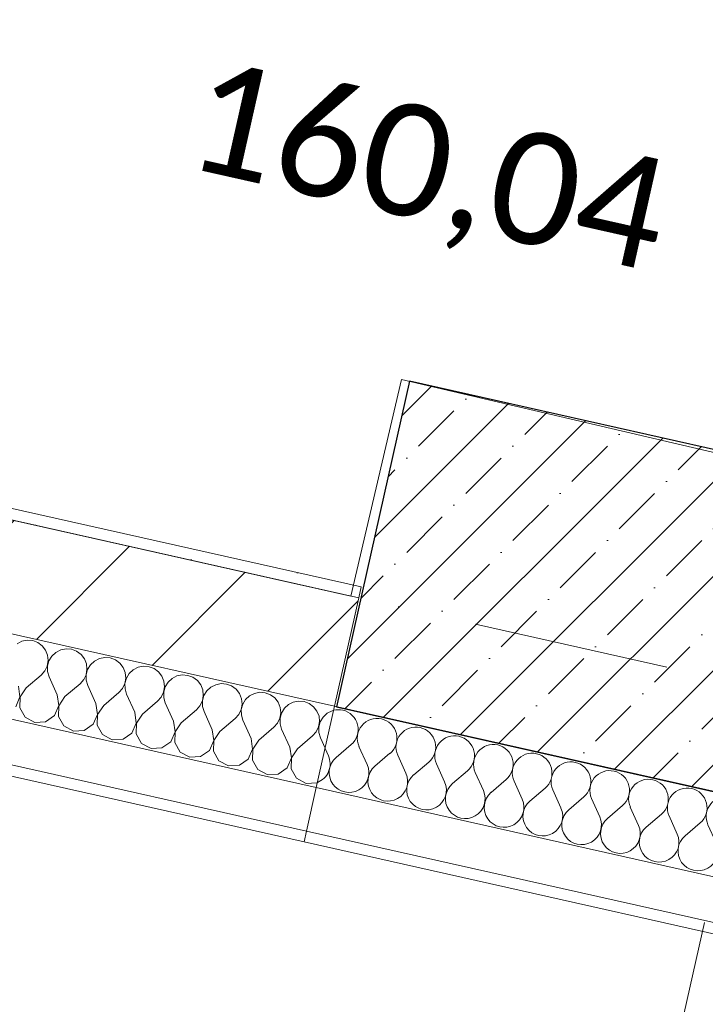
# Model space of a CAD drawing. Header units: millimetres. Extents: x -7218036 to -6881410, y 6117771 to 6219607.
# Tile 72 of 84: x -7144288 to -7143056, y 6126761 to 6128532. Entities that reach past the tile are written whole.
import ezdxf
from ezdxf.enums import TextEntityAlignment as Align

# ---------------------------------------------------------------- set-up
doc = ezdxf.new("R2010")
doc.units = ezdxf.units.MM
doc.header["$MEASUREMENT"] = 0
doc.linetypes.add('Штрихпунктирная', pattern=[670.277762, 352.777767, -176.388884, 0, -141.111112])
for name, color, linetype in [('S - МОП.АР', 7, 'Continuous'), ('АР-Стены_внешние_.АР', 7, 'Continuous'), ('АР-Стены_внутренние_пилоны.АР', 7, 'Continuous'), ('АР-Чертеж-Оси_Осевые размеры.АР', 7, 'Continuous')]:
    doc.layers.add(name, color=color, linetype=linetype)
for name, color, linetype, lineweight in [('АР-Стены_внешние_.АР_Ном._пера__1', 7, 'Continuous', 0), ('АР-Стены_внутренние_пилоны.АР_Ном._пера__1', 7, 'Continuous', 15), ('АР-Чертеж-Оси_Осевые размеры.АР_Ном._пера__1', 7, 'Continuous', 0), ('АР-Чертеж-Оси_Осевые размеры.АР_Ном._пера__120', 7, 'Continuous', 0), ('Паспорта Зон Archicad_Ном._пера__1', 7, 'Continuous', 0)]:
    doc.layers.add(name, color=color, linetype=linetype, lineweight=lineweight)
doc.styles.add('РЎР“Р•РќР•Р\xa0Р\x98Р\xa0_РЎРўР\x98Р›Р¬_1', font='calibri.ttf')
doc.styles.add('РЎР“Р•РќР•Р\xa0Р\x98Р\xa0_РЎРўР\x98Р›Р¬_3', font='GOTHIC.TTF')
doc.dimstyles.new('СГЕНЕРИР_СТИЛЬ__3', dxfattribs={"dimtxt": 400, "dimasz": 285, "dimexe": 0.18, "dimexo": 0.0625, "dimgap": 0, "dimtad": 1, "dimdec": 0, "dimzin": 0, "dimdsep": 46, "dimtxsty": 'РЎР“Р•РќР•Р\xa0Р\x98Р\xa0_РЎРўР\x98Р›Р¬_3', "dimblk": 'ARROWHEAD_6', "dimblk1": 'ARROWHEAD_6', "dimblk2": 'ARROWHEAD_6', "dimcen": 0.09, "dimse1": 1, "dimse2": 1, "dimclrd": 7, "dimclre": 7, "dimclrt": 7, "dimazin": 0, "dimtfac": 1, "dimtdec": 4, "dimtmove": 0, "dimatfit": 3, "dimfxl": 1, "dimtolj": 1, "dimtzin": 0, "dimarcsym": 0})
pattern_1 = [(45, (-6566190.34, 6562677.8), (-84.852814, 84.852814), []), (45, (-6566232.77, 6562720.22), (-84.852814, 84.852814), [90, -30, 0, -30])]

# ---------------------------------------------------------------- blocks, each defined once
blk = doc.blocks.new('Тех. пространство_П103_2_1', base_point=(-7143530.9, 6128403.5))
at = {"layer": 'Паспорта Зон Archicad_Ном._пера__1', "color": 7, "lineweight": 0, "style": 'РЎР“Р•РќР•Р\xa0Р\x98Р\xa0_РЎРўР\x98Р›Р¬_1'}
blk.add_attdef('ROOM_AREA', text='', height=200, rotation=347.3417, dxfattribs=at).set_placement((-7143530.9, 6128368.7), align=Align.TOP_CENTER)
blk = doc.blocks.new('*X21', base_point=(-6566190.3, 6562677.8))
at = {"layer": 'АР-Стены_внешние_.АР_Ном._пера__1', "color": 7, "linetype": 'Continuous', "lineweight": 0}
for p, q in [((-7144284.4, 6127414.1), (-7144293.2, 6127409.6)), ((-7144274.8, 6127416), (-7144284.4, 6127414.1)), ((-7144264.9, 6127415.2), (-7144274.8, 6127416)), ((-7144255.7, 6127411.7), (-7144264.9, 6127415.2)), ((-7144247.8, 6127405.9), (-7144255.7, 6127411.7)), ((-7144241.8, 6127398.1), (-7144247.8, 6127405.9)), ((-7144238.1, 6127388.9), (-7144241.8, 6127398.1)), ((-7144214.7, 6127398.5), (-7144223.5, 6127394)), ((-7144205.1, 6127400.4), (-7144214.7, 6127398.5)), ((-7144195.2, 6127399.5), (-7144205.1, 6127400.4)), ((-7144186, 6127396.1), (-7144195.2, 6127399.5)), ((-7144178.1, 6127390.2), (-7144186, 6127396.1)), ((-7144238.8, 6127369.4), (-7144237.1, 6127379.1)), ((-7144235.9, 6127378.9), (-7144238.5, 6127369.4)), ((-7144237.1, 6127379.1), (-7144238.1, 6127388.9)), ((-7144230.7, 6127387.3), (-7144235.9, 6127378.9)), ((-7144223.5, 6127394), (-7144230.7, 6127387.3)), ((-7144172.1, 6127382.4), (-7144178.1, 6127390.2)), ((-7144168.4, 6127373.3), (-7144172.1, 6127382.4)), ((-7144153.8, 6127378.3), (-7144161, 6127371.6)), ((-7144145, 6127382.8), (-7144153.8, 6127378.3)), ((-7144135.4, 6127384.7), (-7144145, 6127382.8)), ((-7144125.6, 6127383.9), (-7144135.4, 6127384.7)), ((-7144116.3, 6127380.4), (-7144125.6, 6127383.9)), ((-7144108.4, 6127374.6), (-7144116.3, 6127380.4)), ((-7144249.6, 6127353.2), (-7144243, 6127360.5)), ((-7144243, 6127360.5), (-7144238.8, 6127369.4)), ((-7144238.5, 6127369.4), (-7144238.4, 6127359.5)), ((-7144238.4, 6127359.5), (-7144235.6, 6127350)), ((-7144169.1, 6127353.8), (-7144167.4, 6127363.5)), ((-7144166.2, 6127363.2), (-7144168.8, 6127353.7)), ((-7144167.4, 6127363.5), (-7144168.4, 6127373.3)), ((-7144161, 6127371.6), (-7144166.2, 6127363.2)), ((-7144102.4, 6127366.8), (-7144108.4, 6127374.6)), ((-7144098.7, 6127357.6), (-7144102.4, 6127366.8)), ((-7144084.1, 6127362.7), (-7144091.4, 6127356)), ((-7144075.3, 6127367.1), (-7144084.1, 6127362.7)), ((-7144065.7, 6127369), (-7144075.3, 6127367.1)), ((-7144055.9, 6127368.2), (-7144065.7, 6127369)), ((-7144046.6, 6127364.8), (-7144055.9, 6127368.2)), ((-7144038.7, 6127358.9), (-7144046.6, 6127364.8)), ((-7144276.8, 6127330), (-7144249.6, 6127353.2)), ((-7144221, 6127317.5), (-7144235.6, 6127350)), ((-7144179.9, 6127337.5), (-7144173.3, 6127344.9)), ((-7144173.3, 6127344.9), (-7144169.1, 6127353.8)), ((-7144168.8, 6127353.7), (-7144168.7, 6127343.9)), ((-7144168.7, 6127343.9), (-7144166, 6127334.4)), ((-7144099.4, 6127338.1), (-7144097.7, 6127347.8)), ((-7144096.5, 6127347.6), (-7144099.1, 6127338.1)), ((-7144097.7, 6127347.8), (-7144098.7, 6127357.6)), ((-7144091.4, 6127356), (-7144096.5, 6127347.6)), ((-7144032.7, 6127351.1), (-7144038.7, 6127358.9)), ((-7144029, 6127342), (-7144032.7, 6127351.1)), ((-7144028, 6127332.2), (-7144029, 6127342)), ((-7144014.4, 6127347), (-7144021.7, 6127340.3)), ((-7144005.7, 6127351.5), (-7144014.4, 6127347)), ((-7143996, 6127353.4), (-7144005.7, 6127351.5)), ((-7143986.2, 6127352.6), (-7143996, 6127353.4)), ((-7143976.9, 6127349.1), (-7143986.2, 6127352.6)), ((-7143969, 6127343.3), (-7143976.9, 6127349.1)), ((-7143963, 6127335.5), (-7143969, 6127343.3)), ((-7144287.9, 6127313.8), (-7144290.7, 6127333.1)), ((-7144276.8, 6127330), (-7144287.6, 6127313.8)), ((-7144207.1, 6127314.3), (-7144179.9, 6127337.5)), ((-7144151.3, 6127301.8), (-7144166, 6127334.4)), ((-7144110.2, 6127321.9), (-7144103.7, 6127329.2)), ((-7144103.7, 6127329.2), (-7144099.4, 6127338.1)), ((-7144099.1, 6127338.1), (-7144099, 6127328.2)), ((-7144099, 6127328.2), (-7144096.3, 6127318.7)), ((-7144029.7, 6127322.5), (-7144028, 6127332.2)), ((-7144026.8, 6127331.9), (-7144029.4, 6127322.4)), ((-7144021.7, 6127340.3), (-7144026.8, 6127331.9)), ((-7143959.3, 6127326.3), (-7143963, 6127335.5)), ((-7143958.3, 6127316.5), (-7143959.3, 6127326.3)), ((-7143952, 6127324.7), (-7143957.1, 6127316.2)), ((-7143944.7, 6127331.4), (-7143952, 6127324.7)), ((-7143936, 6127335.8), (-7143944.7, 6127331.4)), ((-7143926.3, 6127337.7), (-7143936, 6127335.8)), ((-7143916.5, 6127336.9), (-7143926.3, 6127337.7)), ((-7143907.3, 6127333.5), (-7143916.5, 6127336.9)), ((-7143899.3, 6127327.6), (-7143907.3, 6127333.5)), ((-7143893.3, 6127319.8), (-7143899.3, 6127327.6)), ((-7144295.6, 6127295.9), (-7144287.9, 6127313.8)), ((-7144287.6, 6127313.8), (-7144288.2, 6127294.2)), ((-7144218.2, 6127298.2), (-7144221, 6127317.5)), ((-7144207.1, 6127314.3), (-7144217.9, 6127298.1)), ((-7144137.4, 6127298.7), (-7144110.2, 6127321.9)), ((-7144081.6, 6127286.2), (-7144096.3, 6127318.7)), ((-7144067.7, 6127283), (-7144040.5, 6127306.2)), ((-7144040.5, 6127306.2), (-7144034, 6127313.6)), ((-7144034, 6127313.6), (-7144029.7, 6127322.5)), ((-7144029.4, 6127322.4), (-7144029.3, 6127312.5)), ((-7144029.3, 6127312.5), (-7144026.6, 6127303.1)), ((-7143964.3, 6127297.9), (-7143960, 6127306.8)), ((-7143960, 6127306.8), (-7143958.3, 6127316.5)), ((-7143957.1, 6127316.2), (-7143959.7, 6127306.8)), ((-7143959.7, 6127306.8), (-7143959.6, 6127296.9)), ((-7143889.6, 6127310.7), (-7143893.3, 6127319.8)), ((-7143888.6, 6127300.9), (-7143889.6, 6127310.7)), ((-7143882.3, 6127309), (-7143887.4, 6127300.6)), ((-7143875.1, 6127315.7), (-7143882.3, 6127309)), ((-7143866.3, 6127320.2), (-7143875.1, 6127315.7)), ((-7143856.6, 6127322.1), (-7143866.3, 6127320.2)), ((-7143846.8, 6127321.3), (-7143856.6, 6127322.1)), ((-7143837.6, 6127317.8), (-7143846.8, 6127321.3)), ((-7143829.6, 6127312), (-7143837.6, 6127317.8)), ((-7143823.6, 6127304.2), (-7143829.6, 6127312)), ((-7143786.9, 6127306.4), (-7143796.6, 6127304.5)), ((-7143777.1, 6127305.6), (-7143786.9, 6127306.4)), ((-7144288.2, 6127294.2), (-7144278.5, 6127277.3)), ((-7144225.9, 6127280.2), (-7144218.2, 6127298.2)), ((-7144217.9, 6127298.1), (-7144218.5, 6127278.6)), ((-7144148.5, 6127282.5), (-7144151.3, 6127301.8)), ((-7144137.4, 6127298.7), (-7144148.2, 6127282.4)), ((-7144011.9, 6127270.5), (-7144026.6, 6127303.1)), ((-7143998, 6127267.4), (-7143970.8, 6127290.6)), ((-7143970.8, 6127290.6), (-7143964.3, 6127297.9)), ((-7143959.6, 6127296.9), (-7143956.9, 6127287.4)), ((-7143894.6, 6127282.3), (-7143890.3, 6127291.2)), ((-7143890.3, 6127291.2), (-7143888.6, 6127300.9)), ((-7143887.4, 6127300.6), (-7143890, 6127291.1)), ((-7143890, 6127291.1), (-7143889.9, 6127281.2)), ((-7143819.9, 6127295), (-7143823.6, 6127304.2)), ((-7143818.9, 6127285.2), (-7143819.9, 6127295)), ((-7143812.6, 6127293.4), (-7143817.7, 6127284.9)), ((-7143805.4, 6127300.1), (-7143812.6, 6127293.4)), ((-7143796.6, 6127304.5), (-7143805.4, 6127300.1)), ((-7143767.9, 6127302.2), (-7143777.1, 6127305.6)), ((-7143759.9, 6127296.3), (-7143767.9, 6127302.2)), ((-7143753.9, 6127288.5), (-7143759.9, 6127296.3)), ((-7143750.2, 6127279.4), (-7143753.9, 6127288.5)), ((-7143726.9, 6127288.9), (-7143735.7, 6127284.4)), ((-7143724.2, 6127289.4), (-7143726.9, 6127288.9)), ((-7144278.5, 6127277.3), (-7144261.4, 6127268)), ((-7144241.9, 6127269.1), (-7144225.9, 6127280.2)), ((-7144218.5, 6127278.6), (-7144208.9, 6127261.6)), ((-7144156.2, 6127264.6), (-7144148.5, 6127282.5)), ((-7144148.2, 6127282.4), (-7144148.9, 6127262.9)), ((-7144078.8, 6127266.9), (-7144081.6, 6127286.2)), ((-7144067.7, 6127283), (-7144078.5, 6127266.8)), ((-7143942.2, 6127254.9), (-7143956.9, 6127287.4)), ((-7143928.3, 6127251.7), (-7143901.1, 6127274.9)), ((-7143901.1, 6127274.9), (-7143894.6, 6127282.3)), ((-7143889.9, 6127281.2), (-7143887.2, 6127271.8)), ((-7143872.5, 6127239.2), (-7143887.2, 6127271.8)), ((-7143824.9, 6127266.6), (-7143820.6, 6127275.5)), ((-7143820.6, 6127275.5), (-7143818.9, 6127285.2)), ((-7143817.7, 6127284.9), (-7143820.3, 6127275.4)), ((-7143820.3, 6127275.4), (-7143820.3, 6127265.6)), ((-7143749.2, 6127269.6), (-7143750.2, 6127279.4)), ((-7143742.9, 6127277.7), (-7143748, 6127269.3)), ((-7143735.7, 6127284.4), (-7143742.9, 6127277.7)), ((-7144261.4, 6127268), (-7144241.9, 6127269.1)), ((-7144208.9, 6127261.6), (-7144191.7, 6127252.3)), ((-7144191.7, 6127252.3), (-7144172.2, 6127253.4)), ((-7144172.2, 6127253.4), (-7144156.2, 6127264.6)), ((-7144148.9, 6127262.9), (-7144139.2, 6127246)), ((-7144086.5, 6127248.9), (-7144078.8, 6127266.9)), ((-7144078.5, 6127266.8), (-7144079.2, 6127247.3)), ((-7144009.1, 6127251.2), (-7144011.9, 6127270.5)), ((-7143998, 6127267.4), (-7144008.8, 6127251.1)), ((-7143939.4, 6127235.6), (-7143942.2, 6127254.9)), ((-7143858.6, 6127236.1), (-7143831.4, 6127259.3)), ((-7143831.4, 6127259.3), (-7143824.9, 6127266.6)), ((-7143820.3, 6127265.6), (-7143817.5, 6127256.1)), ((-7143802.8, 6127223.6), (-7143817.5, 6127256.1)), ((-7143755.2, 6127251), (-7143750.9, 6127259.9)), ((-7143750.9, 6127259.9), (-7143749.2, 6127269.6)), ((-7143748, 6127269.3), (-7143750.6, 6127259.8)), ((-7143750.6, 6127259.8), (-7143750.6, 6127249.9)), ((-7144139.2, 6127246), (-7144122, 6127236.7)), ((-7144122, 6127236.7), (-7144102.5, 6127237.8)), ((-7144102.5, 6127237.8), (-7144086.5, 6127248.9)), ((-7144079.2, 6127247.3), (-7144069.5, 6127230.3)), ((-7144016.8, 6127233.3), (-7144009.1, 6127251.2)), ((-7144008.8, 6127251.1), (-7144009.5, 6127231.6)), ((-7143947.1, 6127217.6), (-7143939.4, 6127235.6)), ((-7143939.1, 6127235.5), (-7143939.8, 6127216)), ((-7143928.3, 6127251.7), (-7143939.1, 6127235.5)), ((-7143869.7, 6127219.9), (-7143872.5, 6127239.2)), ((-7143858.6, 6127236.1), (-7143869.4, 6127219.8)), ((-7143788.9, 6127220.4), (-7143761.7, 6127243.6)), ((-7143761.7, 6127243.6), (-7143755.2, 6127251)), ((-7143750.6, 6127249.9), (-7143747.8, 6127240.5)), ((-7143739.4, 6127221.7), (-7143747.8, 6127240.5)), ((-7144069.5, 6127230.3), (-7144052.3, 6127221)), ((-7144052.3, 6127221), (-7144032.8, 6127222.1)), ((-7144032.8, 6127222.1), (-7144016.8, 6127233.3)), ((-7144009.5, 6127231.6), (-7143999.8, 6127214.7)), ((-7143963.1, 6127206.5), (-7143947.1, 6127217.6)), ((-7143877.4, 6127202), (-7143869.7, 6127219.9)), ((-7143869.4, 6127219.8), (-7143870.1, 6127200.3)), ((-7143800, 6127204.2), (-7143802.8, 6127223.6)), ((-7143788.9, 6127220.4), (-7143799.7, 6127204.2)), ((-7143999.8, 6127214.7), (-7143982.6, 6127205.4)), ((-7143982.6, 6127205.4), (-7143963.1, 6127206.5)), ((-7143939.8, 6127216), (-7143930.1, 6127199)), ((-7143893.4, 6127190.8), (-7143877.4, 6127202)), ((-7143870.1, 6127200.3), (-7143860.4, 6127183.4)), ((-7143807.7, 6127186.3), (-7143800, 6127204.2)), ((-7143799.7, 6127204.2), (-7143800.4, 6127184.7)), ((-7143930.1, 6127199), (-7143912.9, 6127189.7)), ((-7143912.9, 6127189.7), (-7143893.4, 6127190.8)), ((-7143860.4, 6127183.4), (-7143843.2, 6127174.1)), ((-7143823.8, 6127175.2), (-7143807.7, 6127186.3)), ((-7143800.4, 6127184.7), (-7143790.7, 6127167.7)), ((-7143843.2, 6127174.1), (-7143823.8, 6127175.2)), ((-7143790.7, 6127167.7), (-7143773.5, 6127158.4)), ((-7143773.5, 6127158.4), (-7143754.1, 6127159.5)), ((-7143754.1, 6127159.5), (-7143753.2, 6127160.1))]:
    blk.add_line(p, q, dxfattribs=at)
blk = doc.blocks.new('Стена_5_1', base_point=(-7145908.9, 6127993.1))
at = {"layer": 'АР-Стены_внешние_.АР', "linetype": 'Continuous', "lineweight": 0, "true_color": 0x000000}
h = blk.add_hatch(dxfattribs=at)
h.set_pattern_fill('ШТУКАТУРКА__ГИПС_01_0001', color=18, style=0, pattern_type=2)
h.set_pattern_definition([(45, (-6566190.34, 6563027.8), (-111.369318, 111.369318), [0, -105, 0, -157.5]), (110, (-6565840.34, 6563027.8), (148.001588, 53.868173), [0, -77, 0, -133])])
h.paths.add_polyline_path([(-7143674.3, 6127511.7), (-7145904.6, 6128012.6), (-7145908.9, 6127993.1), (-7143678.6, 6127492.2)])
h = blk.add_hatch(dxfattribs=at)
h.set_pattern_fill('БЛОКИ_БЕТОННЫЕ_ЭФФЕКТИВН_70', color=18, style=0, pattern_type=2)
h.set_pattern_definition([(45, (-6566190.34, 6562677.8), (-127.27922, 127.27922), [])])
h.paths.add_polyline_path([(-7145952.8, 6127797.9), (-7143722.5, 6127297), (-7143678.6, 6127492.2), (-7145908.9, 6127993.1)])
at = {"layer": 'АР-Стены_внешние_.АР_Ном._пера__1', "color": 7, "linetype": 'Continuous', "lineweight": 15}
for p, q in [((-7143678.6, 6127492.2), (-7145908.9, 6127993.1)), ((-7145952.8, 6127797.9), (-7143722.5, 6127297))]:
    blk.add_line(p, q, dxfattribs=at)
at = {"layer": 'АР-Стены_внешние_.АР_Ном._пера__1', "color": 7, "linetype": 'Continuous', "lineweight": 0}
for p, q in [((-7145985.6, 6127651.6), (-7143755.3, 6127150.7)), ((-7146003.2, 6127573.5), (-7143772.9, 6127072.6))]:
    blk.add_line(p, q, dxfattribs=at)
at = {"layer": 'АР-Стены_внешние_.АР_Ном._пера__1', "color": 7, "linetype": 'Continuous', "lineweight": 0, "flags": 128}
for points in [[(-7143674.3, 6127511.7), (-7145904.6, 6128012.6)], [(-7146007.5, 6127554), (-7143777.2, 6127053.1)], [(-7143678.6, 6127492.2), (-7143674.3, 6127511.7)]]:
    blk.add_lwpolyline(points, dxfattribs=at)
at = {"layer": 'АР-Стены_внешние_.АР_Ном._пера__1', "color": 7, "linetype": 'Continuous', "lineweight": 15, "flags": 128}
blk.add_lwpolyline([(-7143722.5, 6127297), (-7143678.6, 6127492.2)], dxfattribs=at)
at = {"layer": 'АР-Стены_внешние_.АР', "color": 7, "lineweight": 0}
blk.add_blockref('*X21', (-6566190.3, 6562677.8), dxfattribs=at)
blk = doc.blocks.new('Стена_81_1', base_point=(-7143653.3, 6127588.8))
at = {"layer": 'АР-Стены_внутренние_пилоны.АР', "linetype": 'Continuous', "lineweight": 0, "true_color": 0x000000}
h = blk.add_hatch(dxfattribs=at)
h.set_pattern_fill('ЖЕЛЕЗОБЕТОН__PROJECT__0001', color=18, style=0, pattern_type=2)
h.set_pattern_definition(pattern_1)
h.paths.add_polyline_path([(-7143719, 6127296.1), (-7143025.7, 6127140.4), (-7142894.2, 6127725.8), (-7143587.5, 6127881.5)])
h = blk.add_hatch(dxfattribs=at)
h.set_pattern_fill('ЖЕЛЕЗОБЕТОН__PROJECT__0001', color=18, style=0, pattern_type=2)
h.set_pattern_definition(pattern_1)
h.paths.add_polyline_path([(-7142894.2, 6127725.8), (-7143025.7, 6127140.5), (-7143006.2, 6127136.1), (-7142874.7, 6127721.5)])
at = {"layer": 'АР-Стены_внешние_.АР_Ном._пера__1', "color": 7, "linetype": 'Continuous', "lineweight": 30}
for p, q in [((-7142874.7, 6127721.5), (-7142894.2, 6127725.8)), ((-7143025.7, 6127140.5), (-7143006.2, 6127136.1))]:
    blk.add_line(p, q, dxfattribs=at)
at = {"layer": 'АР-Стены_внутренние_пилоны.АР_Ном._пера__1', "color": 7, "linetype": 'Continuous', "lineweight": 30, "flags": 128}
for points in [[(-7143587.5, 6127881.5), (-7143719, 6127296.1)], [(-7142894.2, 6127725.8), (-7143587.5, 6127881.5)], [(-7143719, 6127296.1), (-7143025.7, 6127140.4)]]:
    blk.add_lwpolyline(points, dxfattribs=at)
blk = doc.blocks.new('*X150', base_point=(-6566190.3, 6562677.8))
at = {"layer": 'АР-Стены_внешние_.АР_Ном._пера__1', "color": 7, "linetype": 'Continuous', "lineweight": 0}
for p, q in [((-7143010.8, 6127133.5), (-7143018.3, 6127134.1)), ((-7143007.1, 6127132.1), (-7143010.8, 6127133.5))]:
    blk.add_line(p, q, dxfattribs=at)
blk = doc.blocks.new('*X151', base_point=(-6566190.3, 6562677.8))
at = {"layer": 'АР-Стены_внешние_.АР_Ном._пера__1', "color": 7, "linetype": 'Continuous', "lineweight": 0}
for p, q in [((-7143001.6, 6127130.1), (-7143007.1, 6127132.1)), ((-7142993.6, 6127124.2), (-7143001.6, 6127130.1)), ((-7142987.6, 6127116.4), (-7142993.6, 6127124.2)), ((-7142983.9, 6127107.3), (-7142987.6, 6127116.4)), ((-7142969.4, 6127112.3), (-7142976.6, 6127105.6)), ((-7142960.6, 6127116.8), (-7142969.4, 6127112.3)), ((-7142950.9, 6127118.7), (-7142960.6, 6127116.8)), ((-7142941.1, 6127117.9), (-7142950.9, 6127118.7)), ((-7142931.9, 6127114.4), (-7142941.1, 6127117.9)), ((-7142923.9, 6127108.5), (-7142931.9, 6127114.4)), ((-7142983.6, 6127104.4), (-7142983.9, 6127107.3)), ((-7142976.6, 6127105.6), (-7142979.5, 6127100.8)), ((-7142917.9, 6127100.8), (-7142923.9, 6127108.5)), ((-7142914.3, 6127091.6), (-7142917.9, 6127100.8)), ((-7142899.7, 6127096.7), (-7142906.9, 6127090)), ((-7142890.9, 6127101.1), (-7142899.7, 6127096.7)), ((-7142881.2, 6127103), (-7142890.9, 6127101.1)), ((-7142871.4, 6127102.2), (-7142881.2, 6127103)), ((-7142862.2, 6127098.7), (-7142871.4, 6127102.2)), ((-7142854.2, 6127092.9), (-7142862.2, 6127098.7)), ((-7142914.9, 6127072.1), (-7142913.2, 6127081.8)), ((-7142912, 6127081.5), (-7142914.6, 6127072)), ((-7142913.2, 6127081.8), (-7142914.3, 6127091.6)), ((-7142906.9, 6127090), (-7142912, 6127081.5)), ((-7142848.2, 6127085.1), (-7142854.2, 6127092.9)), ((-7142844.6, 6127076), (-7142848.2, 6127085.1)), ((-7142843.5, 6127066.2), (-7142844.6, 6127076)), ((-7142830, 6127081), (-7142837.2, 6127074.3)), ((-7142821.2, 6127085.5), (-7142830, 6127081)), ((-7142812.2, 6127087.2), (-7142821.2, 6127085.5)), ((-7142925.7, 6127055.9), (-7142919.2, 6127063.2)), ((-7142919.2, 6127063.2), (-7142914.9, 6127072.1)), ((-7142914.6, 6127072), (-7142914.6, 6127062.2)), ((-7142914.6, 6127062.2), (-7142911.8, 6127052.7)), ((-7142845.2, 6127056.4), (-7142843.5, 6127066.2)), ((-7142842.3, 6127065.9), (-7142844.9, 6127056.4)), ((-7142837.2, 6127074.3), (-7142842.3, 6127065.9)), ((-7142926.4, 6127055.3), (-7142925.7, 6127055.9)), ((-7142904.4, 6127036.4), (-7142911.8, 6127052.7)), ((-7142856, 6127040.2), (-7142849.5, 6127047.6)), ((-7142849.5, 6127047.6), (-7142845.2, 6127056.4)), ((-7142844.9, 6127056.4), (-7142844.9, 6127046.5)), ((-7142844.9, 6127046.5), (-7142842.1, 6127037.1)), ((-7142882.6, 6127017.6), (-7142856, 6127040.2)), ((-7142829.7, 6127009.4), (-7142842.1, 6127037.1))]:
    blk.add_line(p, q, dxfattribs=at)
blk = doc.blocks.new('*X152', base_point=(-6566190.3, 6562677.8))
at = {"layer": 'АР-Стены_внешние_.АР_Ном._пера__1', "color": 7, "linetype": 'Continuous', "lineweight": 0}
for p, q in [((-7143733.5, 6127208), (-7143739.5, 6127221.3)), ((-7143719.5, 6127204.8), (-7143692.4, 6127228)), ((-7143663.8, 6127192.3), (-7143678.4, 6127224.9)), ((-7143649.8, 6127189.2), (-7143622.7, 6127212.4)), ((-7143594.1, 6127176.7), (-7143608.7, 6127209.2)), ((-7143580.1, 6127173.5), (-7143553, 6127196.7)), ((-7143524.4, 6127161), (-7143539, 6127193.6)), ((-7143510.4, 6127157.9), (-7143483.3, 6127181.1)), ((-7143454.7, 6127145.4), (-7143469.3, 6127177.9)), ((-7143440.8, 6127142.2), (-7143413.6, 6127165.4)), ((-7143385, 6127129.7), (-7143399.6, 6127162.3)), ((-7143371.1, 6127126.6), (-7143343.9, 6127149.8)), ((-7143315.3, 6127114.1), (-7143330, 6127146.6)), ((-7143301.4, 6127110.9), (-7143274.2, 6127134.1)), ((-7143245.6, 6127098.4), (-7143260.3, 6127131)), ((-7143231.7, 6127095.3), (-7143204.5, 6127118.5)), ((-7143175.9, 6127082.8), (-7143190.6, 6127115.3)), ((-7143162, 6127079.6), (-7143134.8, 6127102.8)), ((-7143106.2, 6127067.1), (-7143120.9, 6127099.7)), ((-7143092.3, 6127064), (-7143065.1, 6127087.2)), ((-7143036.5, 6127051.5), (-7143051.2, 6127084)), ((-7143022.6, 6127048.3), (-7142995.4, 6127071.5)), ((-7142966.8, 6127035.8), (-7142981.5, 6127068.4)), ((-7142952.9, 6127032.7), (-7142926.4, 6127055.3)), ((-7142897.2, 6127020.1), (-7142904.4, 6127036.4)), ((-7142883.2, 6127017), (-7142882.6, 6127017.6))]:
    blk.add_line(p, q, dxfattribs=at)
for centre, start, end in [((-7143715.5, 6127255.2), 77.3417, 103.8136), ((-7143715.5, 6127255.2), 310.4718, 77.3417), ((-7143645.8, 6127239.5), 77.3417, 204.2116), ((-7143645.8, 6127239.5), 310.4718, 77.3417), ((-7143576.2, 6127223.9), 77.3417, 204.2116), ((-7143576.2, 6127223.9), 310.4718, 77.3417), ((-7143506.5, 6127208.2), 77.3417, 204.2116), ((-7143506.5, 6127208.2), 310.4718, 77.3417), ((-7143436.8, 6127192.6), 77.3417, 204.2116), ((-7143436.8, 6127192.6), 310.4718, 77.3417), ((-7143766, 6127193.3), 291.0002, 24.2116), ((-7143696.3, 6127177.7), 130.4718, 24.2116), ((-7143367.1, 6127176.9), 77.3417, 204.2116), ((-7143367.1, 6127176.9), 310.4718, 77.3417), ((-7143626.6, 6127162), 130.4718, 24.2116), ((-7143297.4, 6127161.3), 77.3417, 204.2116), ((-7143297.4, 6127161.3), 310.4718, 77.3417), ((-7143557, 6127146.4), 130.4718, 24.2116), ((-7143227.7, 6127145.6), 77.3417, 204.2116), ((-7143227.7, 6127145.6), 310.4718, 77.3417), ((-7143158, 6127130), 77.3417, 204.2116), ((-7143158, 6127130), 310.4718, 77.3417), ((-7143487.3, 6127130.7), 130.4718, 24.2116), ((-7143088.3, 6127114.3), 77.3417, 204.2116), ((-7143088.3, 6127114.3), 310.4718, 77.3417), ((-7143417.6, 6127115.1), 130.4718, 24.2116), ((-7143018.6, 6127098.7), 89.8908, 204.2116), ((-7143347.9, 6127099.4), 130.4718, 24.2116), ((-7143278.2, 6127083.8), 130.4718, 24.2116), ((-7143208.5, 6127068.1), 130.4718, 24.2116), ((-7143018.6, 6127098.7), 310.4718, 8.7743), ((-7142948.9, 6127083), 149.6721, 204.2116), ((-7143138.8, 6127052.5), 130.4718, 24.2116), ((-7143069.1, 6127036.8), 130.4718, 24.2116), ((-7142999.4, 6127021.2), 130.4718, 24.2116), ((-7142929.7, 6127005.5), 130.4718, 24.2116), ((-7142860, 6126989.8), 130.4718, 302.5613)]:
    blk.add_arc(centre, 35.7, start, end, dxfattribs=at)
blk = doc.blocks.new('Стена_92_1', base_point=(-7143722.5, 6127297))
at = {"layer": 'АР-Стены_внешние_.АР_Ном._пера__1', "color": 7, "linetype": 'Continuous', "lineweight": 0}
for p, q in [((-7143755.3, 6127150.7), (-7142843.9, 6126946)), ((-7143006.2, 6127136.1), (-7143025.7, 6127140.5)), ((-7142811, 6127092.3), (-7143006.2, 6127136.1)), ((-7143772.9, 6127072.6), (-7142715.1, 6126835)), ((-7142843.9, 6126946), (-7142783.4, 6126932.4)), ((-7142783.4, 6126932.4), (-7142697.6, 6126913.1)), ((-7142715.1, 6126835), (-7142654.2, 6126821.4)), ((-7142654.2, 6126821.4), (-7142637, 6126817.5))]:
    blk.add_line(p, q, dxfattribs=at)
at = {"layer": 'АР-Стены_внешние_.АР_Ном._пера__1', "color": 7, "linetype": 'Continuous', "lineweight": 0, "flags": 128}
for points in [[(-7143755.3, 6127150.7), (-7143722.5, 6127297)], [(-7143025.7, 6127140.5), (-7143722.5, 6127297)], [(-7143772.9, 6127072.6), (-7143755.3, 6127150.7)], [(-7143777.2, 6127053.1), (-7143772.9, 6127072.6)], [(-7143777.2, 6127053.1), (-7142641.4, 6126798)]]:
    blk.add_lwpolyline(points, dxfattribs=at)
at = {"layer": 'АР-Стены_внешние_.АР', "color": 7, "lineweight": 0}
for name in ['*X152', '*X150', '*X151']:
    blk.add_blockref(name, (-6566190.3, 6562677.8), dxfattribs=at)
blk = doc.blocks.new('Стандартный Маркер Сетки[19]_1', base_point=(-7139459.6, 6142927.5))
at = {"layer": 'АР-Чертеж-Оси_Осевые размеры.АР_Ном._пера__120', "color": 7, "linetype": 'Штрихпунктирная', "lineweight": 0}
blk.add_line((-7139678.7, 6141951.8), (-7144237.3, 6121654.7), dxfattribs=at)
at = {"layer": 'АР-Чертеж-Оси_Осевые размеры.АР_Ном._пера__120', "color": 7, "lineweight": 0, "style": 'РЎР“Р•РќР•Р\xa0Р\x98Р\xa0_РЎРўР\x98Р›Р¬_3'}
blk.add_attdef('AC_MarkerText_1', text='', height=350, rotation=347.3417, dxfattribs=at).set_placement((-7144496.1, 6120372.2), align=Align.TOP_CENTER)
blk = doc.blocks.new('Стандартный Маркер Сетки[40]_1', base_point=(-7139459.6, 6142927.5))
at = {"layer": 'АР-Чертеж-Оси_Осевые размеры.АР_Ном._пера__120', "color": 7, "linetype": 'Штрихпунктирная', "lineweight": 0}
blk.add_line((-7139678.7, 6141951.8), (-7144237.3, 6121654.7), dxfattribs=at)
at = {"layer": 'АР-Чертеж-Оси_Осевые размеры.АР_Ном._пера__120', "color": 7, "lineweight": 0, "style": 'РЎР“Р•РќР•Р\xa0Р\x98Р\xa0_РЎРўР\x98Р›Р¬_3'}
blk.add_attdef('AC_MarkerText_1', text='', height=350, rotation=347.3417, dxfattribs=at).set_placement((-7144496.1, 6120372.2), align=Align.TOP_CENTER)
blk = doc.blocks.new('*D200', base_point=(-6566190.3, 6562677.8))
at = {"layer": 'АР-Чертеж-Оси_Осевые размеры.АР_Ном._пера__1', "color": 7, "linetype": 'Continuous', "lineweight": 0, "transparency": 16777216}
for p, q in [((-7165627.6, 6125668.8), (-7187258.8, 6130527)), ((-7165566, 6125943.2), (-7165689.2, 6125394.4)), ((-7165806.8, 6125555.3), (-7165448.4, 6125782.3)), ((-7142835.4, 6120549.8), (-7165627.6, 6125668.8)), ((-7142773.7, 6120824.2), (-7142897, 6120275.4)), ((-7143014.6, 6120436.3), (-7142656.1, 6120663.3)), ((-7142615.8, 6120500.5), (-7142835.4, 6120549.8))]:
    blk.add_line(p, q, dxfattribs=at)
at = {"layer": 'АР-Чертеж-Оси_Осевые размеры.АР_Ном._пера__1', "color": 7, "lineweight": 0, "transparency": 16777216, "insert": (-7155054.4, 6123376.1), "char_height": 400, "attachment_point": 7, "rotation": 347.3418, "style": 'РЎР“Р•РќР•Р\xa0Р\x98Р\xa0_РЎРўР\x98Р›Р¬_3'}
blk.add_mtext('\\A1;{\\pql;\\fCentury Gothic|b0|i0|c204|p0;\\W1.000000;23\xa0360}', dxfattribs=at)
blk = doc.blocks.new('ARROWHEAD_6')
at = {"color": 0, "linetype": 'Continuous', "lineweight": 0}
for p, q in [((-0.5, -0.5), (0.5, 0.5)), ((0, 0), (-1, 0))]:
    blk.add_line(p, q, dxfattribs=at)
blk = doc.blocks.new('Стандартный Маркер Сетки[51]_1', base_point=(-7217047.9, 6143970.3))
at = {"layer": 'АР-Чертеж-Оси_Осевые размеры.АР_Ном._пера__120', "color": 7, "linetype": 'Штрихпунктирная', "lineweight": 0}
blk.add_line((-7216072.2, 6143751.1), (-7137131, 6126021.4), dxfattribs=at)
at = {"layer": 'АР-Чертеж-Оси_Осевые размеры.АР_Ном._пера__120', "color": 7, "lineweight": 0, "style": 'РЎР“Р•РќР•Р\xa0Р\x98Р\xa0_РЎРўР\x98Р›Р¬_3'}
for tag, p in [('AC_MarkerText_1_0', (-7217465.8, 6144260.9)), ('AC_MarkerText_1_1', (-7135597.5, 6125873.7))]:
    blk.add_attdef(tag, text='', height=350, rotation=347.3417, dxfattribs=at).set_placement(p, align=Align.TOP_CENTER)
blk = doc.blocks.new('Стандартный Маркер Сетки[61]_1', base_point=(-7217047.9, 6143970.3))
at = {"layer": 'АР-Чертеж-Оси_Осевые размеры.АР_Ном._пера__120', "color": 7, "linetype": 'Штрихпунктирная', "lineweight": 0}
blk.add_line((-7216072.2, 6143751.1), (-7137131, 6126021.4), dxfattribs=at)
at = {"layer": 'АР-Чертеж-Оси_Осевые размеры.АР_Ном._пера__120', "color": 7, "lineweight": 0, "style": 'РЎР“Р•РќР•Р\xa0Р\x98Р\xa0_РЎРўР\x98Р›Р¬_3'}
for tag, p in [('AC_MarkerText_1_0', (-7217465.8, 6144260.9)), ('AC_MarkerText_1_1', (-7135597.5, 6125873.7))]:
    blk.add_attdef(tag, text='', height=350, rotation=347.3417, dxfattribs=at).set_placement(p, align=Align.TOP_CENTER)
blk = doc.blocks.new('Стандартный Маркер Сетки[64]_1', base_point=(-7217047.9, 6143970.3))
at = {"layer": 'АР-Чертеж-Оси_Осевые размеры.АР_Ном._пера__120', "color": 7, "linetype": 'Штрихпунктирная', "lineweight": 0}
blk.add_line((-7216072.2, 6143751.1), (-7137131, 6126021.4), dxfattribs=at)
at = {"layer": 'АР-Чертеж-Оси_Осевые размеры.АР_Ном._пера__120', "color": 7, "lineweight": 0, "style": 'РЎР“Р•РќР•Р\xa0Р\x98Р\xa0_РЎРўР\x98Р›Р¬_3'}
for tag, p in [('AC_MarkerText_1_0', (-7217465.8, 6144260.9)), ('AC_MarkerText_1_1', (-7135597.5, 6125873.7))]:
    blk.add_attdef(tag, text='', height=350, rotation=347.3417, dxfattribs=at).set_placement(p, align=Align.TOP_CENTER)
blk = doc.blocks.new('Стандартный Маркер Сетки[68]_1', base_point=(-7217047.9, 6143970.3))
at = {"layer": 'АР-Чертеж-Оси_Осевые размеры.АР_Ном._пера__120', "color": 7, "linetype": 'Штрихпунктирная', "lineweight": 0}
blk.add_line((-7216072.2, 6143751.1), (-7137131, 6126021.4), dxfattribs=at)
at = {"layer": 'АР-Чертеж-Оси_Осевые размеры.АР_Ном._пера__120', "color": 7, "lineweight": 0, "style": 'РЎР“Р•РќР•Р\xa0Р\x98Р\xa0_РЎРўР\x98Р›Р¬_3'}
for tag, p in [('AC_MarkerText_1_0', (-7217465.8, 6144260.9)), ('AC_MarkerText_1_1', (-7135597.5, 6125873.7))]:
    blk.add_attdef(tag, text='', height=350, rotation=347.3417, dxfattribs=at).set_placement(p, align=Align.TOP_CENTER)

msp = doc.modelspace()

# ---------------------------------------------------------------- linework, layer by layer
at = {"layer": 'S - МОП.АР', "color": 254, "linetype": 'Continuous', "lineweight": 0, "true_color": 0xd1c7d6, "flags": 128}
msp.add_lwpolyline([(-7149972.7, 6128905.6), (-7146298.3, 6128080.3), (-7146299.1, 6128080.9), (-7146211.8, 6128469.4), (-7146210.9, 6128469.2), (-7145821.6, 6128381.8), (-7145909, 6127992.9), (-7143693.3, 6127495.2), (-7143602.1, 6127885), (-7142876.1, 6127715.2), (-7141803.1, 6132492.9), (-7143686.3, 6132915.8), (-7145257, 6133268.6), (-7146837.8, 6133623.6), (-7146750.1, 6134013.9), (-7144974.2, 6133615), (-7145018, 6133419.9), (-7144656.7, 6133338.8), (-7144230.6, 6135236.1), (-7150982.8, 6136752.6)], dxfattribs=at)

# ---------------------------------------------------------------- block references
at = {"layer": 'S - МОП.АР', "color": 7, "linetype": 'Continuous', "lineweight": 0}
msp.add_blockref('Тех. пространство_П103_2_1', (-7143530.9, 6128403.5), dxfattribs=at).add_auto_attribs({'ROOM_AREA': '160,04'})
at = {"layer": 'АР-Стены_внешние_.АР', "color": 7, "lineweight": 0}
for name, p in [('Стена_5_1', (-7145908.9, 6127993.1)), ('Стена_92_1', (-7143722.5, 6127297))]:
    msp.add_blockref(name, p, dxfattribs=at)
at = {"layer": 'АР-Стены_внутренние_пилоны.АР', "color": 7, "lineweight": 0}
msp.add_blockref('Стена_81_1', (-7143653.3, 6127588.8), dxfattribs=at)
at = {"layer": 'АР-Чертеж-Оси_Осевые размеры.АР', "color": 8, "linetype": 'Continuous', "lineweight": 15}
for name, p in [('Стандартный Маркер Сетки[51]_1', (-7217047.9, 6143970.3)), ('Стандартный Маркер Сетки[61]_1', (-7217047.9, 6143970.3)), ('Стандартный Маркер Сетки[64]_1', (-7217047.9, 6143970.3)), ('Стандартный Маркер Сетки[68]_1', (-7217047.9, 6143970.3)), ('Стандартный Маркер Сетки[19]_1', (-7139459.6, 6142927.5)), ('Стандартный Маркер Сетки[40]_1', (-7139459.6, 6142927.5))]:
    msp.add_blockref(name, p, dxfattribs=at)

# ---------------------------------------------------------------- dimensions: what is measured, and where the dimension line sits
at = {"layer": 'АР-Чертеж-Оси_Осевые размеры.АР', "color": 7, "linetype": 'Continuous', "lineweight": 0}
dim = msp.add_linear_dim(base=(-7165627.6, 6125668.8), p1=(-7142885.6, 6120326.2), p2=(-7165787.4, 6124957.3), angle=167.3418, dimstyle='СГЕНЕРИР_СТИЛЬ__3', dxfattribs=at)
dim.commit()
dim.dimension.update_dxf_attribs({"geometry": '*D200', "text_midpoint": (-7154192.6, 6123387.5), "dimtype": 160, "text_rotation": 347.3418})

doc.saveas('drawing.dxf')
